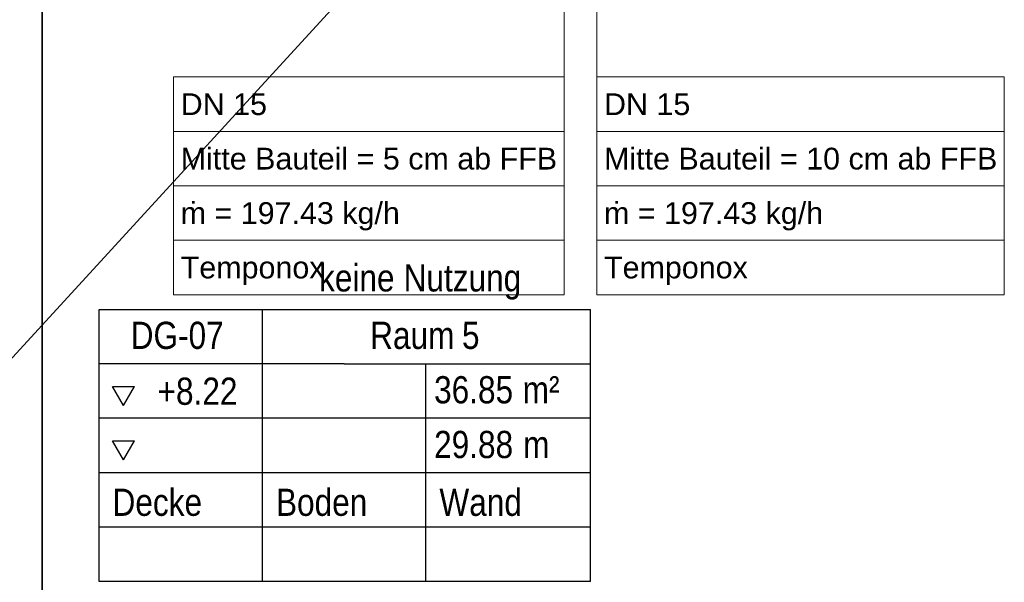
# Model space of a CAD drawing. Extents: x -208 to 552, y -140 to 454.
# Tile 37 of 47: x 47 to 137, y 281 to 333. Entities that reach past the tile are written whole.
import ezdxf
from ezdxf.lldxf.tags import DXFTag

# ---------------------------------------------------------------- set-up
doc = ezdxf.new("R2010")
doc.units = 0
doc.layers.get('0').update_dxf_attribs({"lineweight": 35})
for name, color, linetype, lineweight in [('5_DG-BESTAND', 7, 'Continuous', 25), ('5_DG-FIRSTE-GRATE', 7, 'Continuous', 25), ('5_DG-RAUM', 7, 'Continuous', 25)]:
    doc.layers.add(name, color=color, linetype=linetype, lineweight=lineweight)
doc.layers.add('H_Ruecklauf_Beschriftung', color=5, linetype='Continuous', lineweight=18, true_color=0x0000ff)
doc.layers.add('H_Vorlauf_Beschriftung', color=1, linetype='Continuous', lineweight=18, true_color=0xff0000)
doc.styles.get("Standard").update_dxf_attribs({"font": 'arial.ttf'})
tags = doc.linetypes.add('ALL_S14', pattern=[0.002, 0.001, -0.001]).pattern_tags.tags
tags[6:7] = [DXFTag(74, 4), DXFTag(75, 0), DXFTag(340, '0'), DXFTag(46, 1.0), DXFTag(50, 0.0), DXFTag(44, 0.0), DXFTag(45, 0.0)]
tags[4:5] = [DXFTag(74, 4), DXFTag(75, 0), DXFTag(340, '0'), DXFTag(46, 1.0), DXFTag(50, 0.0), DXFTag(44, 0.0), DXFTag(45, 0.0)]

# ---------------------------------------------------------------- blocks, each defined once
blk = doc.blocks.new('Referenz-A06HSU36NL', base_point=(-177.958, -120.344))
at = {"layer": '5_DG-BESTAND', "color": 0, "lineweight": 35}
for p, q in [((48.979, 358.97), (48.979, 281.46)), ((48.979, 281.46), (48.968, 281.46)), ((48.968, 281.46), (48.986, 277.686))]:
    blk.add_line(p, q, dxfattribs=at)
at = {"layer": '5_DG-FIRSTE-GRATE', "color": 0, "linetype": 'ALL_S14', "lineweight": 18, "ltscale": 0.18}
blk.add_line((78.2, 336.412), (3.876, 255.248), dxfattribs=at)
at = {"layer": '5_DG-RAUM', "color": 0, "lineweight": -2}
for p, q in [((54.196, 300.919), (54.196, 305.919)), ((54.196, 305.919), (76.696, 305.919)), ((69.196, 300.919), (69.196, 305.919)), ((76.696, 305.919), (99.297, 305.919)), ((99.297, 280.919), (99.297, 305.919)), ((54.196, 280.919), (54.196, 300.919)), ((76.696, 300.919), (54.196, 300.919)), ((69.196, 280.919), (69.196, 300.919)), ((76.696, 300.919), (99.297, 300.919)), ((84.196, 280.919), (84.196, 300.919)), ((56.429, 297.106), (55.429, 298.838)), ((55.429, 298.838), (57.429, 298.838)), ((56.429, 297.106), (57.429, 298.838)), ((99.297, 295.919), (54.196, 295.919)), ((56.429, 292.106), (55.429, 293.838)), ((55.429, 293.838), (57.429, 293.838)), ((56.429, 292.106), (57.429, 293.838)), ((99.297, 290.919), (54.196, 290.919)), ((99.297, 285.919), (54.196, 285.919)), ((99.297, 280.919), (54.196, 280.919))]:
    blk.add_line(p, q, dxfattribs=at)
at = {"layer": '5_DG-RAUM', "color": 0, "lineweight": -2, "char_height": 2.5, "attachment_point": 1}
for s, insert in [('{\\W0.83;\\fArial;keine}', (74.383, 310.07)), ('{\\W0.83;\\fArial;Nutzung}', (82.145, 310.07)), ('{\\W0.83;\\fArial;DG-07}', (57.095, 304.792)), ('{\\W0.83;\\fArial;Raum}', (79.074, 304.792)), ('{\\W0.83;\\fArial;5}', (87.501, 304.792)), ('{\\W0.83;\\fArial;m²}', (93.071, 299.791)), ('{\\W0.83;\\fArial;+8.22}', (59.561, 299.659)), ('{\\W0.83;\\fArial;36.85}', (84.943, 299.791)), ('{\\W0.83;\\fArial;29.88}', (84.943, 294.765)), ('{\\W0.83;\\fArial;m}', (93.113, 294.765)), ('{\\W0.83;\\fArial;Decke}', (55.429, 289.459)), ('{\\W0.83;\\fArial;Boden}', (70.429, 289.459)), ('{\\W0.83;\\fArial;Wand}', (85.429, 289.459))]:
    blk.add_mtext(s, dxfattribs=dict(at, insert=insert))
blk = doc.blocks.new('Bauteilbeschriftung-A06HSU58NL', base_point=(61.019, 307.272))
at = {"color": 0, "linetype": 'ByBlock', "lineweight": -2, "ltscale": 0.18}
blk.add_line((96.872, 317.272), (96.872, 342.604), dxfattribs=at)
at = {"color": 0, "lineweight": -2}
for p, q in [((61.019, 327.272), (96.872, 327.272)), ((61.019, 307.272), (61.019, 327.272)), ((96.872, 327.272), (96.872, 307.272)), ((61.019, 322.272), (96.872, 322.272)), ((61.019, 317.272), (96.872, 317.272)), ((61.019, 312.272), (96.872, 312.272)), ((96.872, 307.272), (61.019, 307.272))]:
    blk.add_line(p, q, dxfattribs=at)
at = {"color": 0, "linetype": 'ByBlock', "lineweight": -2, "ltscale": 0.18, "char_height": 2, "attachment_point": 1}
for s, insert in [('{\\fArial;DN 15}', (61.685, 325.772)), ('{\\fArial;Mitte Bauteil = 5 cm ab FFB}', (61.685, 320.772)), ('{\\fArial;ṁ = 197.43 kg/h}', (61.685, 315.772)), ('{\\fArial;Temponox }', (61.685, 310.772))]:
    blk.add_mtext(s, dxfattribs=dict(at, insert=insert))
blk = doc.blocks.new('Bauteilbeschriftung-A06HSU5ENL', base_point=(99.872, 307.272))
at = {"color": 0, "linetype": 'ByBlock', "lineweight": -2, "ltscale": 0.18}
blk.add_line((99.872, 317.272), (99.872, 345.604), dxfattribs=at)
at = {"color": 0, "lineweight": -2}
for p, q in [((99.872, 327.272), (137.279, 327.272)), ((99.872, 307.272), (99.872, 327.272)), ((137.279, 327.272), (137.279, 307.272)), ((99.872, 322.272), (137.279, 322.272)), ((99.872, 317.272), (137.279, 317.272)), ((99.872, 312.272), (137.279, 312.272)), ((137.279, 307.272), (99.872, 307.272))]:
    blk.add_line(p, q, dxfattribs=at)
at = {"color": 0, "linetype": 'ByBlock', "lineweight": -2, "ltscale": 0.18, "char_height": 2, "attachment_point": 1}
for s, insert in [('{\\fArial;DN 15}', (100.539, 325.772)), ('{\\fArial;Mitte Bauteil = 10 cm ab FFB}', (100.539, 320.772)), ('{\\fArial;ṁ = 197.43 kg/h}', (100.539, 315.772)), ('{\\fArial;Temponox }', (100.539, 310.772))]:
    blk.add_mtext(s, dxfattribs=dict(at, insert=insert))

msp = doc.modelspace()

# ---------------------------------------------------------------- block references
at = {"color": 251, "lineweight": 25, "ltscale": 0.25, "true_color": 0x585858}
msp.add_blockref('Referenz-A06HSU36NL', (-177.958, -120.344), dxfattribs=at)
at = {"layer": 'H_Ruecklauf_Beschriftung', "ltscale": 0.18}
msp.add_blockref('Bauteilbeschriftung-A06HSU58NL', (61.019, 307.272), dxfattribs=at)
at = {"layer": 'H_Vorlauf_Beschriftung', "ltscale": 0.18}
msp.add_blockref('Bauteilbeschriftung-A06HSU5ENL', (99.872, 307.272), dxfattribs=at)

doc.saveas('drawing.dxf')
